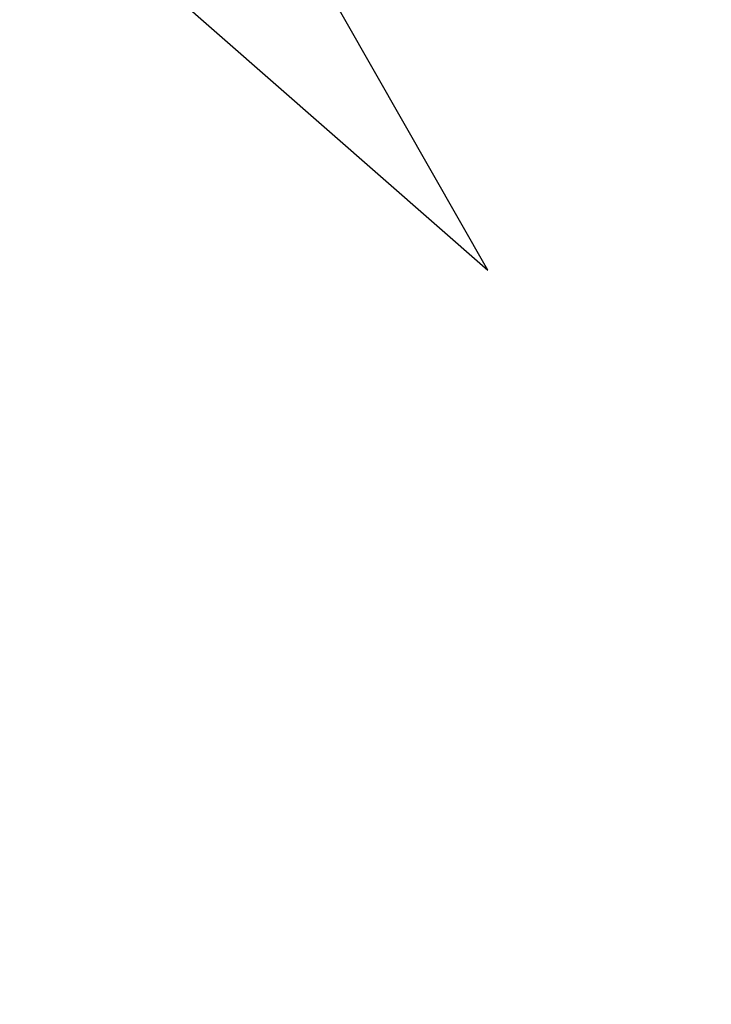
# Model space of a CAD drawing. Header units: millimetres. Extents: x 22 to 177, y -71 to 54.
# Tile 124 of 256: x 68.416 to 69.274, y -51.652 to -50.431. Entities that reach past the tile are written whole.
import ezdxf

# ---------------------------------------------------------------- set-up
doc = ezdxf.new("R2010")
doc.units = ezdxf.units.MM
doc.header["$LTSCALE"] = 25.4
doc.layers.get('0').update_dxf_attribs({"true_color": 0xff5454})

# ---------------------------------------------------------------- blocks, each defined once
blk = doc.blocks.new('PROFILE-IRIS-LED-20W-9004-9005-9006-9007.STL#2')
at = {"color": 18, "true_color": 0x000000}
mesh = blk.add_polyface(dxfattribs=at)
corners = [(68.9272, -8.3675, 120.8519), (70.2248, -7.9986, 120.6025), (95.5146, -60.9389, 48.44)]
mesh.append_faces([[corners[k] for k in face] for face in [(0, 1, 2)]], dxfattribs={"color": 18})
at = {"color": 7, "true_color": 0xffffff}
mesh = blk.add_polyface(dxfattribs=at)
corners = [(68.1483, -49.2548, 45.3783), (66.8761, -48.8851, 41.1053), (68.9973, -50.7419, 43.2907), (66.027, -47.3981, 43.1929)]
mesh.append_faces([[corners[k] for k in face] for face in [(0, 1, 2), (1, 0, 3)]], dxfattribs={"vtx0": -1, "color": 7})
at = {"color": 18, "true_color": 0x000000}
mesh = blk.add_polyface(dxfattribs=at)
corners = [(68.23, -52.1624, 29.377), (70.3812, -54.7513, 33.8099), (70.7979, -55.481, 32.7854), (67.8133, -51.4327, 30.4015)]
mesh.append_faces([[corners[k] for k in face] for face in [(0, 1, 2), (1, 0, 3)]], dxfattribs={"vtx0": -1, "color": 18})

msp = doc.modelspace()

# ---------------------------------------------------------------- block references
at = {"color": 0}
msp.add_blockref('PROFILE-IRIS-LED-20W-9004-9005-9006-9007.STL#2', (0, 0), dxfattribs=at)

doc.saveas('drawing.dxf')
